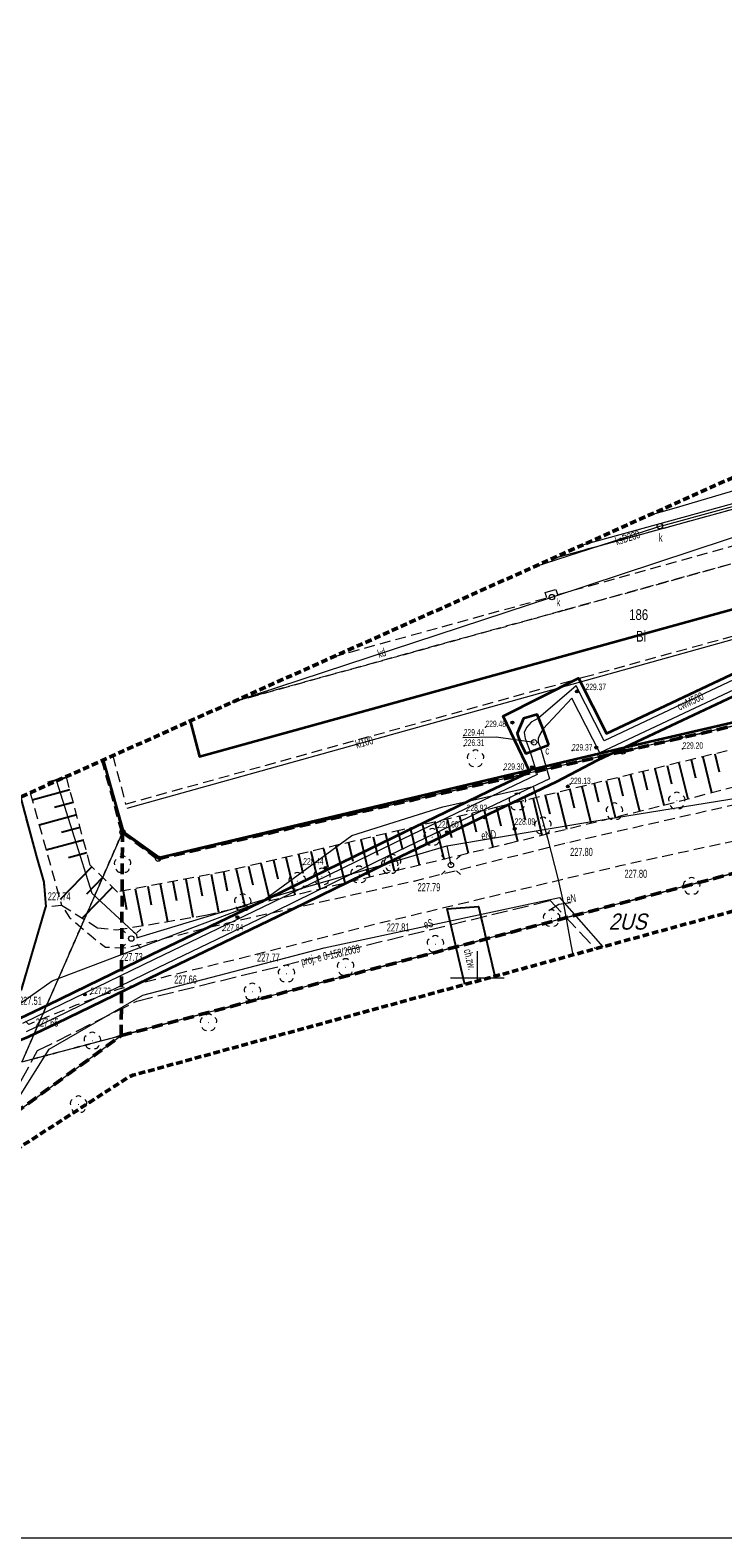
# Model space of a CAD drawing. Header units: metres. Extents: x 6546460 to 6547055, y 5576048 to 5576258.
# Tile 8 of 18: x 6546658 to 6546723, y 5576048 to 5576188. Entities that reach past the tile are written whole.
import ezdxf
from ezdxf.enums import TextEntityAlignment as Align

# ---------------------------------------------------------------- set-up
doc = ezdxf.new("R2010")
doc.units = ezdxf.units.M
doc.header["$MEASUREMENT"] = 0
for name, pattern in [('1.0_0.5', [1.5, 1, -0.5]), ('1.5_0.5', [2, 1.5, -0.5]), ('2', [0.9, 0.6, -0.3]), ('219-500', [0]), ('BKO', [1.5, 1, -0.5]), ('egug-500', [1, 0.5, -0.5])]:
    doc.linetypes.add(name, pattern=pattern)
doc.layers.get('0').update_dxf_attribs({"linetype": 'CONTINUOUS', "lineweight": 5})
for name, color, linetype in [('000 Inne (niezydentyfikowane)', 7, 'CONTINUOUS'), ('202-punkt graniczny', 7, 'CONTINUOUS'), ('203-punkt graniczny', 7, 'CONTINUOUS'), ('210-oznaczenie konturu użytku gruntowego', 7, 'CONTINUOUS'), ('211-numer działki ewidencyjnej', 7, 'CONTINUOUS'), ('218-kontur użytku gruntowego', 7, 'CONTINUOUS'), ('219-działka ewidencyjna', 7, 'CONTINUOUS'), ('chodnik', 7, 'CONTINUOUS'), ('chodnik-Atr17', 7, 'CONTINUOUS'), ('drzewo liściaste', 7, 'CONTINUOUS'), ('inny obiekt sportowy', 7, 'CONTINUOUS'), ('jezdnia', 7, 'CONTINUOUS'), ('krawężnik', 7, 'CONTINUOUS'), ('latarnia', 7, 'CONTINUOUS'), ('obudowa ochronna przewodu', 7, 'CONTINUOUS'), ('odwodnienie liniowe', 7, 'CONTINUOUS'), ('ogrodzenie trwałe', 7, 'CONTINUOUS'), ('pikieta sztuczna', 7, 'CONTINUOUS'), ('pikieta sztuczna-Atr2', 7, 'CONTINUOUS'), ('podpora przewodów', 7, 'CONTINUOUS'), ('przewód ciepłowniczy', 7, 'CONTINUOUS'), ('przewód ciepłowniczy-Atr1', 7, 'CONTINUOUS'), ('przewód elektroenergetyczny podziemny', 7, 'CONTINUOUS'), ('przewód elektroenergetyczny podziemny - ob. projektowany', 7, 'CONTINUOUS'), ('przewód elektroenergetyczny podziemny - ob. projektowany-Atr1', 7, 'CONTINUOUS'), ('przewód elektroenergetyczny podziemny-Atr1', 7, 'CONTINUOUS'), ('przewód kanalizacyjny', 7, 'CONTINUOUS'), ('przewód kanalizacyjny-Atr1', 7, 'CONTINUOUS'), ('przewód wodociągowy', 7, 'CONTINUOUS'), ('skarpa nieumocniona', 7, 'CONTINUOUS'), ('właz do komory lub kanału - okrągły', 7, 'CONTINUOUS'), ('właz do komory lub kanału - okrągły-Atr17', 7, 'CONTINUOUS'), ('Zakres', 7, 'CONTINUOUS')]:
    doc.layers.add(name, color=color, linetype=linetype)
doc.layers.add('LINIE_ZABUDOWY', color=9, linetype='CONTINUOUS', lineweight=18, true_color=0x808080)
doc.layers.add('mpzp', color=4, linetype='BKO', lineweight=50)
doc.layers.add('wysok', color=244, linetype='CONTINUOUS', lineweight=18)
doc.styles.get("Standard").update_dxf_attribs({"font": 'Working1250', "width": 0.75})
doc.linetypes.add('902-500', pattern='A,3.75,0,[1,ksztalty.shx,S=0.5,R=0,X=0,Y=0],3.75', length=7.5)
doc.linetypes.add('sukl_500', pattern='A,0.35,0,[22,ksztalty.shx,S=0.5,R=0,X=0,Y=0]', length=0.35)

# ---------------------------------------------------------------- blocks, each defined once
blk = doc.blocks.new('202')
at = {"color": 0, "linetype": 'Continuous', "lineweight": 0}
blk.add_circle((0, 0), 0.25, dxfattribs=at)
blk = doc.blocks.new('203')
at = {"linetype": 'Continuous', "lineweight": 0}
h = blk.add_hatch(color=0, dxfattribs=at)
edge = h.paths.add_edge_path()
edge.add_arc((0, 0), 0.045, 0, 360)
blk = doc.blocks.new('US15')
at = {"color": 0, "linetype": 'Continuous', "lineweight": 13}
blk.add_circle((0, 0), 0.25, dxfattribs=at)
blk = doc.blocks.new('US22')
at = {"color": 0, "linetype": 'Continuous', "lineweight": 13}
blk.add_circle((0, 0), 0.25, dxfattribs=at)
blk = doc.blocks.new('SM01')
at = {"color": 0, "linetype": 'Continuous', "lineweight": 13}
for p, q in [((-0.53, 0.531), (-0.883, 0.884)), ((0.531, 0.531), (0.884, 0.884)), ((-0.53, -0.53), (-0.883, -0.883)), ((0.531, -0.53), (0.884, -0.883))]:
    blk.add_line(p, q, dxfattribs=at)
blk.add_circle((0, 0), 0.25, dxfattribs=at)
blk = doc.blocks.new('PW01')
at = {"linetype": 'Continuous', "lineweight": 13}
h = blk.add_hatch(color=0, dxfattribs=at)
edge = h.paths.add_edge_path()
edge.add_arc((0, 0), 0.045, 0, 360)
blk = doc.blocks.new('OP021')
at = {"linetype": 'Continuous', "lineweight": 13}
h = blk.add_hatch(color=0, dxfattribs=at)
edge = h.paths.add_edge_path()
edge.add_arc((0, 0), 0.05, 0, 360)
at = {"color": 0, "linetype": 'Continuous', "lineweight": 13}
for centre, start, end in [((-0.38, 0.124), 121.308, 202.548), ((0, 0.4), 49.272, 130.728), ((0.38, 0.124), 337.452, 58.692), ((-0.235, -0.324), 193.221, 274.871), ((0.235, -0.324), 265.129, 346.779)]:
    blk.add_arc(centre, 0.4, start, end, dxfattribs=at)
blk = doc.blocks.new('pikieta')
at = {"color": 0}
blk.add_point((0, 0), dxfattribs=at)
blk = doc.blocks.new('OTRS')
at = {"linetype": 'Continuous', "lineweight": 13}
blk.add_hatch(color=0, dxfattribs=at).paths.add_polyline_path([(0, -0.091, 1), (0, 0.091, 1)])
at = {"color": 0, "linetype": 'Continuous', "lineweight": 13}
blk.add_circle((0, 0), 0.0906, dxfattribs=at)

msp = doc.modelspace()

# ---------------------------------------------------------------- linework, layer by layer
at = {"color": 0}
for p, q in [((6546700, 5576099.71), (6546700, 5576102.5)), ((6546697.5, 5576100), (6546702.5, 5576100))]:
    msp.add_line(p, q, dxfattribs=at)
at = {"linetype": 'Continuous', "lineweight": 18}
msp.add_line((6546460.21, 5576047.95), (6547054.71, 5576047.95), dxfattribs=at)
at = {"layer": '000 Inne (niezydentyfikowane)', "color": 7, "linetype": 'Continuous', "lineweight": 25, "flags": 128}
for points in [[(6546718.76, 5576120.01), (6546719.59, 5576116.65)], [(6546719.88, 5576120.29), (6546720.29, 5576118.61)], [(6546720.99, 5576120.56), (6546721.8, 5576117.23)], [(6546722.09, 5576120.83), (6546722.5, 5576119.17)], [(6546661.78, 5576118.64), (6546660.02, 5576118.16)], [(6546713.12, 5576118.63), (6546713.54, 5576116.93)], [(6546714.26, 5576118.91), (6546715.09, 5576115.51)], [(6546715.39, 5576119.19), (6546715.81, 5576117.49)], [(6546716.52, 5576119.46), (6546717.35, 5576116.07)], [(6546717.65, 5576119.74), (6546718.06, 5576118.05)], [(6546662.09, 5576117.47), (6546658.59, 5576116.52)], [(6546707.45, 5576117.24), (6546708.29, 5576113.83)], [(6546708.59, 5576117.52), (6546709, 5576115.82)], [(6546709.72, 5576117.8), (6546710.56, 5576114.39)], [(6546710.86, 5576118.08), (6546711.27, 5576116.37)], [(6546711.99, 5576118.35), (6546712.82, 5576114.95)], [(6546662.4, 5576116.31), (6546660.66, 5576115.84)], [(6546701.77, 5576115.85), (6546702.17, 5576114.14)], [(6546702.9, 5576116.13), (6546703.74, 5576112.71)], [(6546704.04, 5576116.41), (6546704.46, 5576114.7)], [(6546705.18, 5576116.68), (6546706.01, 5576113.27)], [(6546706.31, 5576116.96), (6546706.73, 5576115.26)], [(6546662.72, 5576115.15), (6546659.24, 5576114.21)], [(6546696.05, 5576114.49), (6546696.87, 5576111.05)], [(6546697.2, 5576114.76), (6546697.6, 5576113.05)], [(6546698.34, 5576115.04), (6546699.16, 5576111.6)], [(6546699.48, 5576115.31), (6546699.89, 5576113.59)], [(6546700.62, 5576115.58), (6546701.44, 5576112.15)], [(6546663.03, 5576113.99), (6546661.3, 5576113.52)], [(6546690.31, 5576113.13), (6546690.71, 5576111.4)], [(6546691.46, 5576113.4), (6546692.27, 5576109.95)], [(6546692.61, 5576113.68), (6546693.02, 5576111.95)], [(6546693.76, 5576113.95), (6546694.58, 5576110.5)], [(6546694.91, 5576114.22), (6546695.31, 5576112.5)], [(6546663.34, 5576112.82), (6546659.89, 5576111.89)], [(6546663.67, 5576111.62), (6546661.95, 5576111.16)], [(6546684.52, 5576111.77), (6546685.34, 5576108.28)], [(6546685.68, 5576112.04), (6546686.09, 5576110.3)], [(6546686.84, 5576112.31), (6546687.66, 5576108.83)], [(6546688, 5576112.59), (6546688.41, 5576110.85)], [(6546689.15, 5576112.86), (6546689.97, 5576109.39)], [(6546664.13, 5576110.32), (6546661.17, 5576107.3)], [(6546678.7, 5576110.4), (6546679.11, 5576108.66)], [(6546679.86, 5576110.67), (6546680.68, 5576107.19)], [(6546681.03, 5576110.94), (6546681.44, 5576109.2)], [(6546682.19, 5576111.22), (6546683.02, 5576107.72)], [(6546683.36, 5576111.49), (6546683.77, 5576109.74)], [(6546665.13, 5576109.34), (6546663.63, 5576107.8)], [(6546671.68, 5576108.96), (6546672.01, 5576107.2)], [(6546672.86, 5576109.19), (6546673.54, 5576105.64)], [(6546674.05, 5576109.41), (6546674.39, 5576107.62)], [(6546675.23, 5576109.64), (6546675.9, 5576106.1)], [(6546676.39, 5576109.86), (6546676.72, 5576108.11)], [(6546677.55, 5576110.12), (6546678.36, 5576106.66)], [(6546666.06, 5576108.43), (6546663.24, 5576105.56)], [(6546667.03, 5576108.08), (6546667.35, 5576106.37)], [(6546668.17, 5576108.29), (6546668.83, 5576104.86)], [(6546669.33, 5576108.52), (6546669.66, 5576106.78)], [(6546670.5, 5576108.74), (6546671.17, 5576105.24)]]:
    msp.add_lwpolyline(points, dxfattribs=at)
at = {"layer": '218-kontur użytku gruntowego', "color": 3, "linetype": 'egug-500', "lineweight": 18, "flags": 128}
for points in [[(6546713.52, 5576121.05), (6546764.88, 5576132.89)], [(6546764.88, 5576132.89), (6546713.52, 5576121.05)], [(6546805.57, 5576131.35), (6546666.86, 5576094.64)], [(6546666.86, 5576094.64), (6546805.57, 5576131.35)], [(6546670.3, 5576111.08), (6546713.52, 5576121.05)], [(6546713.52, 5576121.05), (6546670.3, 5576111.08)], [(6546657.62, 5576092.19), (6546666.98, 5576113.55)], [(6546666.98, 5576113.55), (6546657.62, 5576092.19)], [(6546666.98, 5576113.55), (6546670.3, 5576111.08)], [(6546670.3, 5576111.08), (6546666.98, 5576113.55)], [(6546666.86, 5576094.64), (6546657.62, 5576092.19)], [(6546657.62, 5576092.19), (6546666.86, 5576094.64)]]:
    msp.add_lwpolyline(points, dxfattribs=at)
at = {"layer": '218-kontur użytku gruntowego', "color": 3, "linetype": 'egug-500', "lineweight": 18}
for points in [[(6546666.98, 5576113.55), (6546665.16, 5576120.24)], [(6546665.16, 5576120.24), (6546666.98, 5576113.55)]]:
    msp.add_lwpolyline(points, dxfattribs=at)
at = {"layer": '219-działka ewidencyjna', "color": 7, "linetype": '219-500', "lineweight": 18, "flags": 128}
for points in [[(6546764.88, 5576132.89), (6546713.52, 5576121.05)], [(6546805.57, 5576131.35), (6546666.86, 5576094.64)], [(6546713.52, 5576121.05), (6546670.3, 5576111.08)], [(6546666.98, 5576113.55), (6546657.62, 5576092.19)], [(6546666.98, 5576113.55), (6546670.3, 5576111.08)], [(6546623.05, 5576062.65), (6546666.86, 5576094.64)], [(6546657.62, 5576092.19), (6546666.86, 5576094.64)]]:
    msp.add_lwpolyline(points, dxfattribs=at)
at = {"layer": '219-działka ewidencyjna', "color": 7, "linetype": '219-500', "lineweight": 18}
msp.add_lwpolyline([(6546665.16, 5576120.24), (6546666.98, 5576113.55)], dxfattribs=at)
at = {"layer": 'chodnik', "color": 7, "linetype": '1.0_0.5', "lineweight": 18}
for points in [[(6546677.22, 5576125.65), (6546707.96, 5576134.15), (6546746.71, 5576144.88), (6546776.64, 5576153.09), (6546776.27, 5576154.62), (6546773.4, 5576153.86), (6546771.58, 5576160.32), (6546742.51, 5576152.32), (6546739.41, 5576151.47), (6546727.65, 5576148.25)], [(6546686.61, 5576129.86), (6546706.46, 5576135.33), (6546706.32, 5576135.83), (6546707.31, 5576136.1), (6546707.45, 5576135.63), (6546742.35, 5576145.31), (6546741.46, 5576148.38), (6546706.93, 5576138.95), (6546706.85, 5576138.93)], [(6546701.62, 5576100.15), (6546700.1, 5576106.63), (6546697.19, 5576106.41), (6546698.82, 5576099.39)]]:
    msp.add_lwpolyline(points, dxfattribs=at)
at = {"layer": 'chodnik', "color": 7, "linetype": '1.0_0.5', "lineweight": 18, "flags": 128}
msp.add_lwpolyline([(6546656.75, 5576097.2), (6546657.54, 5576098.89), (6546659.83, 5576106.62), (6546661.32, 5576106.77), (6546662.05, 5576105.63), (6546664.06, 5576103.9), (6546665.4, 5576102.86), (6546667.27, 5576102.79), (6546676.62, 5576105.1), (6546694.11, 5576109.01), (6546708.34, 5576112.57), (6546727.4, 5576116.91), (6546787.92, 5576131.23), (6546809.21, 5576136.23), (6546832.56, 5576141.69), (6546834.72, 5576142.29), (6546835.56, 5576139.02), (6546810.01, 5576133.03), (6546788.72, 5576127.99), (6546762.66, 5576122.3), (6546728.47, 5576113.71), (6546713.26, 5576110.41), (6546691.17, 5576105.14), (6546678.9, 5576102.04), (6546671.3, 5576100.18), (6546666.54, 5576098.91), (6546662.65, 5576097.46), (6546658.26, 5576095.67), (6546656.75, 5576097.2), (6546658.26, 5576095.67)], dxfattribs=at)
at = {"layer": 'inny obiekt sportowy', "color": 7, "linetype": '1.0_0.5', "lineweight": 18}
msp.add_lwpolyline([(6546666.09, 5576120.66), (6546667.26, 5576116.16), (6546709.86, 5576127.95), (6546778.46, 5576146.85), (6546776.64, 5576153.09), (6546746.71, 5576144.88), (6546707.96, 5576134.15), (6546677.22, 5576125.65)], dxfattribs=at)
at = {"layer": 'jezdnia', "color": 7, "linetype": '1.5_0.5', "lineweight": 18}
msp.add_lwpolyline([(6546657.54, 5576098.89), (6546659.83, 5576106.62), (6546659.84, 5576106.62), (6546659.65, 5576108.89), (6546658.95, 5576111.38), (6546657.48, 5576116.8)], dxfattribs=at)
at = {"layer": 'krawężnik', "color": 7, "linetype": 'Continuous', "lineweight": 25}
for points in [[(6546657.48, 5576116.8), (6546658.95, 5576111.38), (6546659.65, 5576108.89), (6546659.84, 5576106.62), (6546659.83, 5576106.62), (6546657.54, 5576098.89)], [(6546698.82, 5576099.39), (6546697.19, 5576106.41), (6546700.1, 5576106.63), (6546701.62, 5576100.15)]]:
    msp.add_lwpolyline(points, dxfattribs=at)
at = {"layer": 'LINIE_ZABUDOWY', "linetype": 'Continuous', "lineweight": 35}
msp.add_lwpolyline([(6546673.29, 5576123.89), (6546674.16, 5576120.57), (6546813.22, 5576158.99), (6546808.85, 5576174.93)], dxfattribs=at)
at = {"layer": 'mpzp', "linetype": 'BKO', "lineweight": 50}
for points in [[(6546666.98, 5576113.55), (6546670.3, 5576111.08), (6546713.52, 5576121.05), (6546764.88, 5576132.89), (6546821.9, 5576148.67), (6546824.35, 5576151), (6546820.61, 5576175.19), (6546817.78, 5576186.17)], [(6546824.35, 5576151), (6546826.74, 5576136.65), (6546826.13, 5576136.48), (6546805.57, 5576131.35), (6546666.86, 5576094.64)], [(6546623.08, 5576062.11), (6546623.05, 5576062.65), (6546666.86, 5576094.64), (6546666.98, 5576113.55), (6546665.16, 5576120.24)]]:
    msp.add_lwpolyline(points, dxfattribs=at)
at = {"layer": 'obudowa ochronna przewodu', "color": 7, "linetype": 'Continuous', "lineweight": 35, "flags": 128}
for points in [[(6546627.71, 5576084.14), (6546627.76, 5576084.16), (6546636.5, 5576087.75), (6546648.68, 5576092.71), (6546657.46, 5576096.25), (6546660.06, 5576097.51), (6546669.69, 5576102.18), (6546680.66, 5576107.45), (6546691.2, 5576112.6), (6546701.07, 5576117.35), (6546704.87, 5576119.16), (6546702.39, 5576124.32), (6546709.41, 5576127.86), (6546712.03, 5576122.73), (6546737.98, 5576134.96), (6546759.14, 5576139.53), (6546781.03, 5576144.28), (6546798.15, 5576149.79), (6546799.27, 5576150.03), (6546812.58, 5576152.72), (6546816.56, 5576153.36), (6546825.17, 5576155.15)], [(6546628.54, 5576082.42), (6546637.22, 5576085.99), (6546649.4, 5576090.95), (6546658.22, 5576094.51), (6546660.88, 5576095.79), (6546670.51, 5576100.46), (6546681.48, 5576105.75), (6546692.02, 5576110.9), (6546701.89, 5576115.63), (6546707.41, 5576118.26), (6546711.17, 5576120.23), (6546738.6, 5576133.14), (6546759.54, 5576137.67), (6546781.43, 5576142.42), (6546798.61, 5576147.74), (6546799.71, 5576148.08), (6546813.1, 5576150.78), (6546817.11, 5576151.51), (6546825.68, 5576153.18), (6546825.17, 5576155.15)]]:
    msp.add_lwpolyline(points, dxfattribs=at)
msp.add_lwpolyline([(6546706.64, 5576121.68), (6546706.13, 5576123.13), (6546705.55, 5576124.48), (6546704.29, 5576124.11), (6546703.72, 5576122.71), (6546704.01, 5576121.81), (6546704.5, 5576120.87)], close=True, dxfattribs=at)
at = {"layer": 'odwodnienie liniowe', "color": 34, "linetype": 'sukl_500', "lineweight": 18}
msp.add_line((6546706.94, 5576138.97), (6546772.47, 5576156.92), dxfattribs=at)
at = {"layer": 'odwodnienie liniowe', "color": 34, "linetype": 'Continuous', "lineweight": 18}
msp.add_line((6546709.91, 5576140.3), (6546772.33, 5576157.4), dxfattribs=at)
at = {"layer": 'ogrodzenie trwałe', "color": 7, "linetype": '902-500', "lineweight": 35}
msp.add_lwpolyline([(6546665.17, 5576120.25), (6546667.04, 5576113.61), (6546670.44, 5576111.19), (6546714.3, 5576121.56), (6546734.8, 5576126.31), (6546764.02, 5576132.99), (6546785.51, 5576138.82), (6546798.79, 5576142.24), (6546812.97, 5576146.11), (6546821.88, 5576148.83), (6546824.14, 5576151.22)], dxfattribs=at)
at = {"layer": 'przewód ciepłowniczy', "color": 212, "linetype": 'Continuous', "lineweight": 18, "flags": 128}
for points in [[(6546825.27, 5576154.72), (6546816.61, 5576152.91), (6546812.78, 5576152.21), (6546799.28, 5576149.48), (6546798.37, 5576149.3), (6546781.14, 5576143.77), (6546759.25, 5576139.02), (6546738.15, 5576134.46), (6546711.79, 5576122.04), (6546709.18, 5576127.16), (6546705.69, 5576124.16), (6546705.02, 5576123.78), (6546704.56, 5576123.29), (6546704.37, 5576122.82), (6546704.45, 5576122.27), (6546704.92, 5576121.03), (6546705.57, 5576118.91), (6546701.3, 5576116.87), (6546691.42, 5576112.13), (6546680.88, 5576106.98), (6546669.92, 5576101.7), (6546660.28, 5576097.03), (6546657.67, 5576095.77)], [(6546825.57, 5576153.59), (6546816.9, 5576152.08), (6546813, 5576151.26), (6546799.52, 5576148.67), (6546798.67, 5576148.46), (6546781.32, 5576142.93), (6546759.43, 5576138.18), (6546738.43, 5576133.64), (6546711.41, 5576120.92), (6546708.8, 5576126.02), (6546706.12, 5576123.15), (6546705.79, 5576122.57), (6546705.66, 5576122.26), (6546705.65, 5576121.92), (6546705.87, 5576121.39), (6546706.71, 5576118.51), (6546701.66, 5576116.11), (6546691.8, 5576111.37), (6546681.26, 5576106.22), (6546670.28, 5576100.94), (6546660.66, 5576096.27), (6546658.01, 5576094.99)]]:
    msp.add_lwpolyline(points, dxfattribs=at)
at = {"layer": 'przewód elektroenergetyczny podziemny', "color": 1, "linetype": 'Continuous', "lineweight": 18}
for points in [[(6546644.51, 5576110.99), (6546649.31, 5576096.24), (6546656.4, 5576096.89), (6546660.45, 5576099.72), (6546670.99, 5576103.72), (6546679.25, 5576106.85), (6546680.18, 5576107.28), (6546684.12, 5576110.17), (6546688.33, 5576113.23), (6546696.79, 5576115.89), (6546705.2, 5576117.78), (6546706.52, 5576112.99), (6546707.52, 5576109.11), (6546707.98, 5576107.05), (6546708.71, 5576103.12), (6546708.89, 5576102.14)], [(6546660.83, 5576118.3), (6546664.14, 5576107.89), (6546668.01, 5576104.3), (6546668.27, 5576104.06), (6546668.31, 5576103.73), (6546668.49, 5576103.78), (6546675.58, 5576105.93), (6546684, 5576108.44), (6546690.55, 5576110.34), (6546697.17, 5576112.29), (6546710.65, 5576114.53), (6546727.7, 5576117.29)], [(6546636.83, 5576107.55), (6546639.05, 5576105.76), (6546657.39, 5576088.98), (6546660.15, 5576093.38), (6546668.88, 5576098.4), (6546685.75, 5576102.81), (6546707.64, 5576107.48), (6546711.69, 5576102.9)]]:
    msp.add_lwpolyline(points, dxfattribs=at)
at = {"layer": 'przewód elektroenergetyczny podziemny', "color": 1, "linetype": 'Continuous', "lineweight": 18, "flags": 128}
for points in [[(6546697.17, 5576112.29), (6546697.54, 5576110.5)], [(6546706.85, 5576106.4), (6546707.59, 5576106.86), (6546708.71, 5576107.01)]]:
    msp.add_lwpolyline(points, dxfattribs=at)
at = {"layer": 'przewód elektroenergetyczny podziemny - ob. projektowany', "color": 1, "linetype": '1.5_0.5', "lineweight": 18}
msp.add_lwpolyline([(6546637.05, 5576107.64), (6546637.2, 5576107.53), (6546656.57, 5576088.66), (6546659.08, 5576093.24), (6546668.32, 5576097.85), (6546706.76, 5576107.2), (6546711, 5576102.71)], dxfattribs=at)
at = {"layer": 'przewód kanalizacyjny', "color": 34, "linetype": 'Continuous', "lineweight": 18}
for points in [[(6546705.37, 5576138.26), (6546716.61, 5576141.86), (6546716.99, 5576141.99), (6546717.38, 5576142.09), (6546776.96, 5576158.37), (6546777.35, 5576158.48), (6546777.72, 5576158.64), (6546809.02, 5576173.17), (6546809.39, 5576173.35)], [(6546677.19, 5576125.64), (6546706.94, 5576135.4), (6546742.8, 5576147.24)]]:
    msp.add_lwpolyline(points, dxfattribs=at)
at = {"layer": 'przewód kanalizacyjny', "color": 34, "linetype": 'Continuous', "lineweight": 18, "flags": 128}
msp.add_lwpolyline([(6546745.66, 5576137.57), (6546710.14, 5576127.65), (6546667.37, 5576115.76)], dxfattribs=at)
at = {"layer": 'przewód wodociągowy', "color": 5, "linetype": 'Continuous', "lineweight": 18}
msp.add_lwpolyline([(6546715.9, 5576142.99), (6546718.32, 5576143.68), (6546727.42, 5576146.37), (6546743.06, 5576151.27), (6546759.21, 5576156.24), (6546770.96, 5576159.51), (6546787.64, 5576164.17), (6546803.81, 5576168.67), (6546819.18, 5576173.03), (6546816.03, 5576185.38)], dxfattribs=at)
at = {"layer": 'skarpa nieumocniona', "color": 7, "linetype": '1.0_0.5', "lineweight": 18}
for points in [[(6546658.4, 5576117.21), (6546661.32, 5576106.77), (6546664.65, 5576104.67), (6546666.44, 5576104.46), (6546674.71, 5576105.83), (6546683.57, 5576107.85), (6546702.84, 5576112.49), (6546717.33, 5576116.06), (6546729.29, 5576119.18), (6546752.56, 5576125.35), (6546761.26, 5576127.66), (6546775.73, 5576131.5), (6546781.54, 5576133.04), (6546784.44, 5576133.81), (6546790.25, 5576135.35), (6546794.6, 5576136.51), (6546800.4, 5576138.04), (6546812.04, 5576141.13), (6546825.09, 5576144.59), (6546828.36, 5576146.02), (6546829.94, 5576147.04), (6546829.76, 5576151.86), (6546825.5, 5576167.35), (6546820.3, 5576187.17)], [(6546658.4, 5576117.21), (6546661.32, 5576106.77), (6546664.65, 5576104.67), (6546666.44, 5576104.46), (6546674.71, 5576105.83), (6546683.57, 5576107.85), (6546702.84, 5576112.49), (6546717.33, 5576116.06), (6546729.29, 5576119.18), (6546752.56, 5576125.35), (6546761.26, 5576127.66), (6546775.73, 5576131.5), (6546781.54, 5576133.04), (6546784.44, 5576133.81), (6546790.25, 5576135.35), (6546794.6, 5576136.51), (6546800.4, 5576138.04), (6546812.04, 5576141.13), (6546825.09, 5576144.59), (6546828.36, 5576146.02), (6546829.94, 5576147.04), (6546829.76, 5576151.86), (6546825.5, 5576167.35), (6546820.3, 5576187.17)], [(6546818.59, 5576186.49), (6546819.79, 5576180.56), (6546823.42, 5576165.61), (6546824.91, 5576159.51), (6546827.25, 5576150.65), (6546825.8, 5576146.7), (6546801.89, 5576140.05), (6546789.3, 5576136.93), (6546775.28, 5576133.57), (6546762.13, 5576130.47), (6546738.77, 5576124.65), (6546724.71, 5576121.47), (6546701.98, 5576115.9), (6546693.01, 5576113.77), (6546676.56, 5576109.89), (6546666.52, 5576107.98), (6546663.98, 5576110.47), (6546661.75, 5576118.72)], [(6546818.59, 5576186.49), (6546819.79, 5576180.56), (6546823.42, 5576165.61), (6546824.91, 5576159.51), (6546827.25, 5576150.65), (6546825.8, 5576146.7), (6546801.89, 5576140.05), (6546789.3, 5576136.93), (6546775.28, 5576133.57), (6546762.13, 5576130.47), (6546738.77, 5576124.65), (6546724.71, 5576121.47), (6546701.98, 5576115.9), (6546693.01, 5576113.77), (6546676.56, 5576109.89), (6546666.52, 5576107.98), (6546663.98, 5576110.47), (6546661.75, 5576118.72)]]:
    msp.add_lwpolyline(points, dxfattribs=at)
at = {"layer": 'wysok', "color": 244, "flags": 128}
msp.add_lwpolyline([(6546705.28, 5576121.9), (6546701.76, 5576122.37), (6546698.65, 5576122.31)], dxfattribs=at)
at = {"layer": 'Zakres', "color": 40, "linetype": '2', "lineweight": 50, "flags": 128}
msp.add_lwpolyline([(6546911.95, 5576210.76), (6546911.79, 5576210.74), (6546877.41, 5576209.15), (6546876.1, 5576209.01), (6546874.37, 5576208.54), (6546874.1, 5576208.44), (6546817.07, 5576185.89), (6546815.71, 5576185.23), (6546814.24, 5576184.2), (6546812.97, 5576182.93), (6546811.94, 5576181.46), (6546811.51, 5576180.65), (6546808.53, 5576174.25), (6546808.38, 5576174.18), (6546736.77, 5576152.25), (6546736.26, 5576152.08), (6546735.57, 5576151.8), (6546634.83, 5576106.65), (6546620.86, 5576132.09), (6546620.75, 5576132.28), (6546619.72, 5576133.75), (6546618.45, 5576135.02), (6546616.98, 5576136.05), (6546615.35, 5576136.81), (6546613.62, 5576137.28), (6546611.83, 5576137.43), (6546611.37, 5576137.42), (6546565.96, 5576135.39), (6546564.64, 5576135.24), (6546562.9, 5576134.78), (6546561.28, 5576134.02), (6546559.76, 5576132.95), (6546552.37, 5576126.67), (6546551.14, 5576125.44), (6546550.11, 5576123.97), (6546549.35, 5576122.34), (6546548.89, 5576120.61), (6546548.73, 5576118.82), (6546548.89, 5576117.03), (6546549.35, 5576115.3), (6546550.11, 5576113.67), (6546551.14, 5576112.2), (6546552.31, 5576111.02), (6546609.23, 5576061.96), (6546609.33, 5576061.87), (6546610.8, 5576060.84), (6546612.43, 5576060.09), (6546614.16, 5576059.62), (6546615.95, 5576059.46), (6546617.74, 5576059.62), (6546619.47, 5576060.09), (6546621.1, 5576060.84), (6546621.53, 5576061.11), (6546667.52, 5576090.76), (6546667.93, 5576090.95), (6546793.15, 5576125.15), (6546793.32, 5576125.2), (6546793.42, 5576125.22), (6546848.17, 5576141.79), (6546848.71, 5576141.97), (6546849.33, 5576142.21), (6546992.38, 5576205.01), (6546993.39, 5576205.52), (6546994.87, 5576206.55), (6546996.14, 5576207.82), (6546997.16, 5576209.29), (6546997.92, 5576210.92), (6546998.39, 5576212.65), (6546998.54, 5576214.44), (6546998.39, 5576216.23), (6546998.13, 5576217.33), (6546993.61, 5576232.86), (6546993.4, 5576233.5), (6546992.64, 5576235.12), (6546991.61, 5576236.59), (6546990.34, 5576237.86), (6546988.87, 5576238.89), (6546987.24, 5576239.65), (6546985.51, 5576240.12), (6546983.72, 5576240.27), (6546981.93, 5576240.12), (6546980.2, 5576239.65), (6546979.69, 5576239.45), (6546912.28, 5576210.85)], close=True, dxfattribs=at)
at = {"layer": 'Zakres', "color": 7, "linetype": '2', "lineweight": 25, "flags": 128}
msp.add_lwpolyline([(6546911.95, 5576210.76), (6546911.79, 5576210.74), (6546877.41, 5576209.15), (6546876.1, 5576209.01), (6546874.37, 5576208.54), (6546874.1, 5576208.44), (6546817.07, 5576185.89), (6546815.71, 5576185.23), (6546814.24, 5576184.2), (6546812.97, 5576182.93), (6546811.94, 5576181.46), (6546811.51, 5576180.65), (6546808.53, 5576174.25), (6546808.38, 5576174.18), (6546736.77, 5576152.25), (6546736.26, 5576152.08), (6546735.57, 5576151.8), (6546634.83, 5576106.65), (6546620.86, 5576132.09), (6546620.75, 5576132.28), (6546619.72, 5576133.75), (6546618.45, 5576135.02), (6546616.98, 5576136.05), (6546615.35, 5576136.81), (6546613.62, 5576137.28), (6546611.83, 5576137.43), (6546611.37, 5576137.42), (6546565.96, 5576135.39), (6546564.64, 5576135.24), (6546562.9, 5576134.78), (6546561.28, 5576134.02), (6546559.76, 5576132.95), (6546552.37, 5576126.67), (6546551.14, 5576125.44), (6546550.11, 5576123.97), (6546549.35, 5576122.34), (6546548.89, 5576120.61), (6546548.73, 5576118.82), (6546548.89, 5576117.03), (6546549.35, 5576115.3), (6546550.11, 5576113.67), (6546551.14, 5576112.2), (6546552.31, 5576111.02), (6546609.23, 5576061.96), (6546609.33, 5576061.87), (6546610.8, 5576060.84), (6546612.43, 5576060.09), (6546614.16, 5576059.62), (6546615.95, 5576059.46), (6546617.74, 5576059.62), (6546619.47, 5576060.09), (6546621.1, 5576060.84), (6546621.53, 5576061.11), (6546667.52, 5576090.76), (6546667.93, 5576090.95), (6546793.15, 5576125.15), (6546793.32, 5576125.2), (6546793.42, 5576125.22), (6546848.17, 5576141.79), (6546848.71, 5576141.97), (6546849.33, 5576142.21), (6546992.38, 5576205.01), (6546993.39, 5576205.52), (6546994.87, 5576206.55), (6546996.14, 5576207.82), (6546997.16, 5576209.29), (6546997.92, 5576210.92), (6546998.39, 5576212.65), (6546998.54, 5576214.44), (6546998.39, 5576216.23), (6546998.13, 5576217.33), (6546993.61, 5576232.86), (6546993.4, 5576233.5), (6546992.64, 5576235.12), (6546991.61, 5576236.59), (6546990.34, 5576237.86), (6546988.87, 5576238.89), (6546987.24, 5576239.65), (6546985.51, 5576240.12), (6546983.72, 5576240.27), (6546981.93, 5576240.12), (6546980.2, 5576239.65), (6546979.69, 5576239.45), (6546912.28, 5576210.85)], close=True, dxfattribs=at)

# ---------------------------------------------------------------- block references
at = {"layer": '202-punkt graniczny', "color": 7, "linetype": 'Continuous', "lineweight": 18}
for p in [(6546713.52, 5576121.05), (6546666.98, 5576113.55), (6546670.3, 5576111.08)]:
    msp.add_blockref('202', p, dxfattribs=at)
at = {"layer": '203-punkt graniczny', "color": 7, "linetype": 'Continuous', "lineweight": 18}
msp.add_blockref('203', (6546666.86, 5576094.64), dxfattribs=at)
at = {"layer": 'drzewo liściaste', "color": 94, "linetype": 'Continuous', "lineweight": 18}
for p in [(6546699.83, 5576120.39, 229.38), (6546703.73, 5576116.37), (6546718.56, 5576116.47), (6546712.76, 5576115.47), (6546706.1, 5576114.13), (6546695.8, 5576113.08), (6546666.99, 5576110.55), (6546685.54, 5576109.41, 227.95), (6546689, 5576109.6), (6546691.85, 5576110.46), (6546692.11, 5576110.68), (6546683.25, 5576109, 228.08), (6546719.94, 5576108.54), (6546678.17, 5576107.01), (6546706.9, 5576105.54), (6546696.1, 5576103.13), (6546687.74, 5576100.99), (6546682.24, 5576100.38), (6546679.07, 5576098.71), (6546674.99, 5576095.84), (6546664.18, 5576094.16), (6546662.89, 5576088.23)]:
    msp.add_blockref('OP021', p, dxfattribs=at)
at = {"layer": 'latarnia', "color": 7, "linetype": 'Continuous', "lineweight": 18}
for p in [(6546697.54, 5576110.5), (6546667.8, 5576103.66)]:
    msp.add_blockref('SM01', p, dxfattribs=at)
at = {"layer": 'pikieta sztuczna', "color": 7, "linetype": 'Continuous', "lineweight": 13}
for p in [(6546708.34, 5576112.57), (6546713.26, 5576110.41), (6546694.13, 5576109.03), (6546659.83, 5576106.62), (6546691.17, 5576105.13), (6546667.27, 5576102.79), (6546678.9, 5576102.04), (6546671.3, 5576100.18)]:
    msp.add_blockref('PW01', p, dxfattribs=at)
at = {"layer": 'podpora przewodów', "color": 7, "linetype": 'Continuous', "lineweight": 18}
for p in [(6546697.54, 5576110.5), (6546667.8, 5576103.66)]:
    msp.add_blockref('US15', p, dxfattribs=at)
at = {"layer": 'wysok', "color": 244, "linetype": 'Continuous'}
ref = msp.add_blockref('pikieta', (6546710.07, 5576126.75, 229.37), dxfattribs=dict(at, xscale=1.5, yscale=1.5, zscale=1.5))
ref.add_attrib('H', '229.37', (6546710.07, 5576126.75, 229.37), dxfattribs={"layer": '0', "height": 0.6, "width": 0.62})
at = {"layer": 'wysok', "linetype": 'Continuous', "xscale": 1.5, "yscale": 1.5, "zscale": 1.5}
for p in [(6546709.26, 5576126.63, 229.37), (6546703.26, 5576123.74, 229.48), (6546711.06, 5576121.41, 229.37), (6546718.96, 5576122.34, 229.2), (6546705.09, 5576119.58, 229.3), (6546708.42, 5576117.8, 229.13), (6546700.65, 5576114.92, 228.92), (6546697.18, 5576113.55, 228.6), (6546703.48, 5576113.85, 228.09), (6546685.87, 5576110.22, 228.44), (6546677.67, 5576105.65, 227.84), (6546663.48, 5576098.46, 227.73)]:
    msp.add_blockref('OTRS', p, dxfattribs=at)
at = {"layer": 'wysok', "color": 244, "linetype": 'Continuous'}
ref = msp.add_blockref('pikieta', (6546698.74, 5576122.53, 229.44), dxfattribs=dict(at, xscale=1.5, yscale=1.5, zscale=1.5))
ref.add_attrib('H', '229.44', (6546698.74, 5576122.53, 229.44), dxfattribs={"layer": '0', "height": 0.6, "width": 0.62})
ref = msp.add_blockref('pikieta', (6546700.76, 5576123.32, 229.48), dxfattribs=dict(at, xscale=1.5, yscale=1.5, zscale=1.5))
ref.add_attrib('H', '229.48', (6546700.76, 5576123.32, 229.48), dxfattribs={"layer": '0', "height": 0.6, "width": 0.62})
ref = msp.add_blockref('pikieta', (6546698.76, 5576121.57, 229.44), dxfattribs=dict(at, xscale=1.5, yscale=1.5, zscale=1.5))
ref.add_attrib('H', '226.31', (6546698.76, 5576121.57, 229.44), dxfattribs={"layer": '0', "height": 0.6, "width": 0.62})
ref = msp.add_blockref('pikieta', (6546708.81, 5576121.14, 229.37), dxfattribs=dict(at, xscale=1.5, yscale=1.5, zscale=1.5))
ref.add_attrib('H', '229.37', (6546708.81, 5576121.14, 229.37), dxfattribs={"layer": '0', "height": 0.6, "width": 0.62})
ref = msp.add_blockref('pikieta', (6546719.1, 5576121.31, 229.2), dxfattribs=dict(at, xscale=1.5, yscale=1.5, zscale=1.5))
ref.add_attrib('H', '229.20', (6546719.1, 5576121.31, 229.2), dxfattribs={"layer": '0', "height": 0.6, "width": 0.62})
ref = msp.add_blockref('pikieta', (6546702.46, 5576119.35, 229.3), dxfattribs=dict(at, xscale=1.5, yscale=1.5, zscale=1.5))
ref.add_attrib('H', '229.30', (6546702.46, 5576119.35, 229.3), dxfattribs={"layer": '0', "height": 0.6, "width": 0.62})
ref = msp.add_blockref('pikieta', (6546708.65, 5576118.02, 229.13), dxfattribs=dict(at, xscale=1.5, yscale=1.5, zscale=1.5))
ref.add_attrib('H', '229.13', (6546708.65, 5576118.02, 229.13), dxfattribs={"layer": '0', "height": 0.6, "width": 0.62})
ref = msp.add_blockref('pikieta', (6546699.01, 5576115.51, 228.92), dxfattribs=dict(at, xscale=1.5, yscale=1.5, zscale=1.5))
ref.add_attrib('H', '228.92', (6546699.01, 5576115.51, 228.92), dxfattribs={"layer": '0', "height": 0.6, "width": 0.62})
ref = msp.add_blockref('pikieta', (6546696.35, 5576113.98, 228.6), dxfattribs=dict(at, xscale=1.5, yscale=1.5, zscale=1.5))
ref.add_attrib('H', '228.60', (6546696.35, 5576113.98, 228.6), dxfattribs={"layer": '0', "height": 0.6, "width": 0.62})
ref = msp.add_blockref('pikieta', (6546703.47, 5576114.24, 228.09), dxfattribs=dict(at, xscale=1.5, yscale=1.5, zscale=1.5))
ref.add_attrib('H', '228.09', (6546703.47, 5576114.24, 228.09), dxfattribs={"layer": '0', "height": 0.6, "width": 0.62})
ref = msp.add_blockref('pikieta', (6546683.8, 5576110.54, 228.44), dxfattribs=dict(at, xscale=1.5, yscale=1.5, zscale=1.5))
ref.add_attrib('H', '228.44', (6546683.8, 5576110.54, 228.44), dxfattribs={"layer": '0', "height": 0.6, "width": 0.62})
ref = msp.add_blockref('pikieta', (6546676.32, 5576104.4, 227.84), dxfattribs=dict(at, xscale=1.5, yscale=1.5, zscale=1.5))
ref.add_attrib('H', '227.84', (6546676.32, 5576104.4, 227.84), dxfattribs={"layer": '0', "height": 0.6, "width": 0.62})
ref = msp.add_blockref('pikieta', (6546664, 5576098.5, 227.73), dxfattribs=dict(at, xscale=1.5, yscale=1.5, zscale=1.5))
ref.add_attrib('H', '227.73', (6546664, 5576098.5, 227.73), dxfattribs={"layer": '0', "height": 0.6, "width": 0.62})
at = {"layer": 'właz do komory lub kanału - okrągły', "color": 7, "linetype": 'Continuous', "lineweight": 18}
for p in [(6546716.99, 5576141.99), (6546705.28, 5576121.9)]:
    msp.add_blockref('US22', p, dxfattribs=at)
at = {"layer": 'właz do komory lub kanału - okrągły', "color": 7, "linetype": 'Continuous', "lineweight": 18, "rotation": 18.171}
msp.add_blockref('US22', (6546706.94, 5576135.4), dxfattribs=at)

# ---------------------------------------------------------------- texts
at = {"layer": '210-oznaczenie konturu użytku gruntowego', "color": 3, "linetype": 'Continuous', "lineweight": 18, "width": 0.79}
msp.add_text('Bi', height=1, dxfattribs=at).set_placement((6546714.76, 5576131.26))
at = {"layer": '211-numer działki ewidencyjnej', "color": 7, "linetype": 'Continuous', "lineweight": 18, "width": 0.79}
msp.add_text('186', height=1, dxfattribs=at).set_placement((6546714.13, 5576133.27))
at = {"layer": 'chodnik-Atr17', "color": 7, "width": 0.667}
msp.add_text('ch.zw.', height=0.75, rotation=283.205, dxfattribs=at).set_placement((6546698.73, 5576102.59))
at = {"layer": 'mpzp', "color": 4, "linetype": 'Continuous', "lineweight": 35, "oblique": 15, "width": 0.9}
msp.add_text('2US', height=1.5, rotation=359.9262, dxfattribs=at).set_placement((6546712.23, 5576105.99), align=Align.TOP_LEFT)
at = {"layer": 'pikieta sztuczna-Atr2', "color": 7, "width": 0.667}
for s, p in [('227.80', (6546708.63, 5576111.34)), ('227.79', (6546694.44, 5576108.06)), ('227.80', (6546713.69, 5576109.31)), ('227.74', (6546660.03, 5576107.21)), ('227.81', (6546691.57, 5576104.32)), ('227.73', (6546666.75, 5576101.57)), ('227.77', (6546679.5, 5576101.52)), ('227.66', (6546671.79, 5576099.48)), ('227.51', (6546657.36, 5576097.5)), ('227.65', (6546658.91, 5576095.48))]:
    msp.add_text(s, height=0.75, dxfattribs=at).set_placement(p)
at = {"layer": 'przewód ciepłowniczy-Atr1', "color": 212, "width": 0.667}
msp.add_text('cwM500', height=0.75, rotation=25.228, dxfattribs=at).set_placement((6546718.81, 5576124.83))
at = {"layer": 'przewód elektroenergetyczny podziemny - ob. projektowany-Atr1', "color": 1, "width": 0.667}
msp.add_text('proj. e 0-158/2009', height=0.75, rotation=12.94, dxfattribs=at).set_placement((6546683.69, 5576101.15))
at = {"layer": 'przewód elektroenergetyczny podziemny-Atr1', "color": 1, "width": 0.667}
for s, rotation, p in [('eND', 8.661, (6546700.43, 5576112.83)), ('eN', 7.125, (6546708.34, 5576106.96)), ('eS', 14.65, (6546695.13, 5576104.57))]:
    msp.add_text(s, height=0.75, rotation=rotation, dxfattribs=at).set_placement(p)
at = {"layer": 'przewód kanalizacyjny-Atr1', "color": 34, "width": 0.667}
for s, rotation, p in [('ksD200', 17.74, (6546712.86, 5576140.57)), ('kd', 18.171, (6546690.75, 5576130.09)), ('kl100', 15.536, (6546688.68, 5576121.69))]:
    msp.add_text(s, height=0.75, rotation=rotation, dxfattribs=at).set_placement(p, align=Align.MIDDLE_LEFT)
at = {"layer": 'właz do komory lub kanału - okrągły-Atr17', "color": 7, "width": 0.667}
for s, p in [('k', (6546716.89, 5576140.56)), ('k', (6546707.38, 5576134.54)), ('c', (6546706.33, 5576120.77))]:
    msp.add_text(s, height=0.75, dxfattribs=at).set_placement(p)

doc.saveas('drawing.dxf')
